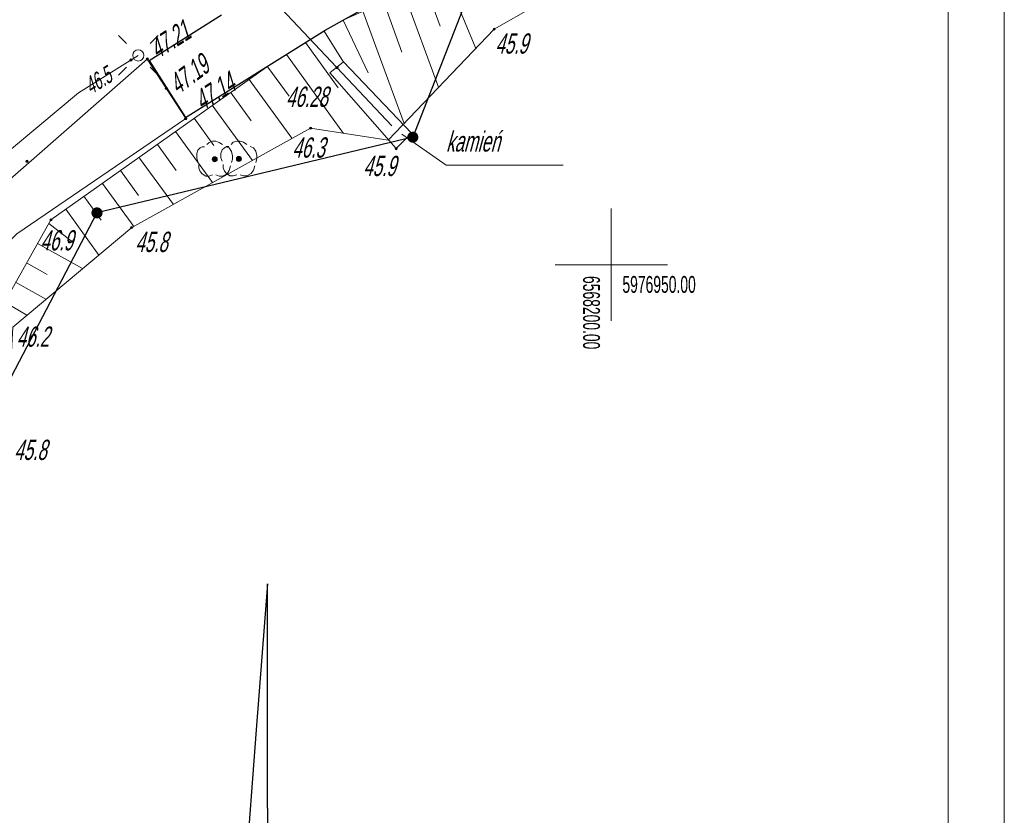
# Model space of a CAD drawing. Header units: millimetres. Extents: x 6567289036 to 6568990308, y 5976640423 to 5977332400.
# Tile 33 of 216: x 6567541706 to 6567585536, y 5976847912 to 5976883334. Entities that reach past the tile are written whole.
import ezdxf

# ---------------------------------------------------------------- set-up
doc = ezdxf.new("R2010")
doc.units = ezdxf.units.MM
doc.layers.add('0_PODKŁADANKI', color=7, linetype='Continuous')
doc.styles.get("Standard").update_dxf_attribs({"font": 'arial.ttf'})

# ---------------------------------------------------------------- blocks, each defined once
blk = doc.blocks.new('EGBP04_03')
at = {"linetype": 'Continuous', "lineweight": 13}
for color, points in [(7, [(0, -0.5, 1), (0, 0.5, 1)]), (0, [(0, -0.1, 1), (0, 0.1, 1)])]:
    blk.add_hatch(color=color, dxfattribs=at).paths.add_polyline_path(points)
at = {"color": 0, "linetype": 'Continuous', "lineweight": 13}
blk.add_circle((0, 0), 0.1, dxfattribs=at)
blk = doc.blocks.new('RTPW01')
at = {"linetype": 'Continuous', "lineweight": 13}
blk.add_hatch(color=0, dxfattribs=at).paths.add_polyline_path([(0, -0.1, 1), (0, 0.1, 1)])
at = {"color": 0, "linetype": 'Continuous', "lineweight": 13}
blk.add_circle((0, 0), 0.1, dxfattribs=at)
blk = doc.blocks.new('OBOP02_01')
at = {"linetype": 'Continuous', "lineweight": 13}
blk.add_hatch(color=0, dxfattribs=at).paths.add_polyline_path([(0, -0.224, 1), (0, 0.224, 1)])
at = {"color": 0, "linetype": 'Continuous', "lineweight": 18, "flags": 128}
for points in [[(-0.9, 1.1), (-1.1, 1.1), (-1.3, 1), (-1.5, 0.8), (-1.6, 0.5), (-1.6, 0.1), (-1.5, -0.2)], [(0.7, 1.3), (0.4, 1.5), (0.1, 1.6), (-0.2, 1.6), (-0.5, 1.5), (-0.7, 1.3)], [(1.5, -0.3), (1.6, 0), (1.6, 0.3), (1.5, 0.7), (1.3, 1), (1, 1.1)], [(-1.4, -0.5), (-1.4, -0.8), (-1.3, -1.1), (-1.1, -1.3), (-0.8, -1.5), (-0.5, -1.5), (-0.2, -1.4)], [(0.1, -1.4), (0.4, -1.5), (0.7, -1.5), (1.1, -1.3), (1.3, -1), (1.4, -0.6)]]:
    blk.add_lwpolyline(points, dxfattribs=at)
at = {"color": 0, "linetype": 'Continuous', "lineweight": 13}
blk.add_circle((0, 0), 0.224, dxfattribs=at)
blk = doc.blocks.new('BUUD02_02')
at = {"color": 0, "linetype": 'Continuous', "lineweight": 25, "flags": 128}
for points in [[(0, 27), (0, 47), (-1, 34)], [(-1, 34), (-2, 21)], [(0, 27), (0, 8)], [(-2, 21), (-3, 8), (3, 8)], [(0, 8), (0, 0)], [(-2, 0), (-2, 5), (2, 0), (2, 5)]]:
    blk.add_lwpolyline(points, dxfattribs=at)
blk = doc.blocks.new('RTPW02')
at = {"linetype": 'Continuous', "lineweight": 13}
blk.add_hatch(color=0, dxfattribs=at).paths.add_polyline_path([(0, -0.1, 1), (0, 0.1, 1)])
at = {"color": 0, "linetype": 'Continuous', "lineweight": 13}
blk.add_circle((0, 0), 0.1, dxfattribs=at)

msp = doc.modelspace()

# ---------------------------------------------------------------- linework, layer by layer
at = {"layer": '0_PODKŁADANKI', "color": 18, "linetype": 'Continuous', "lineweight": 18, "flags": 128}
for points in [[(6567585536.345362, 5976640422.753954), (6567585536.345362, 5977054922.753954)], [(6567583036.345362, 5976642422.753954), (6567583036.345362, 5977052422.753954)]]:
    msp.add_lwpolyline(points, dxfattribs=at)
at = {"layer": '0_PODKŁADANKI', "linetype": 'Continuous', "lineweight": 18, "flags": 128}
for points in [[(6567558266.345362, 5976878602.753954), (6567542576.345362, 5976895272.753954), (6567533476.345362, 5976905192.753953), (6567532916.345362, 5976905842.753954)], [(6567546696.345362, 5976874082.753954), (6567554656.345362, 5976878502.753954), (6567558106.345362, 5976877962.753954), (6567562826.345362, 5976882912.753954), (6567573776.345362, 5976889162.753954)], [(6567562006.345362, 5976882052.753954), (6567560656.345362, 5976885312.753954)], [(6567560426.345362, 5976883052.753954), (6567559736.345362, 5976884922.753954)], [(6567558716.345362, 5976881892.753954), (6567557916.345362, 5976884112.753954)], [(6567560356.345362, 5976880322.753954), (6567558816.345362, 5976884492.753954)], [(6567558816.345362, 5976878712.753954), (6567556986.345362, 5976883712.753954)], [(6567557216.345362, 5976880962.753954), (6567556106.345362, 5976883312.753954)], [(6567556116.345362, 5976881442.753953), (6567555266.345362, 5976882822.753954)], [(6567546456.345362, 5976882273.753956), (6567546103.345362, 5976882626.753954)], [(6567547517.345364, 5976882273.753956), (6567547870.345362, 5976882626.753954)], [(6567555886.345362, 5976880292.753954), (6567554426.345362, 5976882312.753954)], [(6567546986.345362, 5976881742.753954), (6567544326.345362, 5976880082.753954), (6567540596.345362, 5976876972.753954), (6567538756.345362, 5976875212.753954), (6567534346.345362, 5976870242.753954), (6567529906.345362, 5976864932.753954), (6567529776.345362, 5976864362.753954), (6567529206.345362, 5976863972.753954), (6567525926.345362, 5976860452.753954), (6567522956.345362, 5976857722.753954), (6567521526.345362, 5976856522.753954), (6567516696.345362, 5976851372.753954), (6567515046.345362, 5976848112.753954)], [(6567556126.345362, 5976878262.753954), (6567553576.345362, 5976881782.753954)], [(6567546456.345362, 5976881212.753954), (6567546103.345362, 5976880859.753954)], [(6567547517.345364, 5976881212.753954), (6567547870.345362, 5976880859.753954)], [(6567553696.345362, 5976879922.753954), (6567552746.345362, 5976881222.753954)], [(6567553816.345362, 5976878052.753954), (6567551916.345362, 5976880672.753954)], [(6567552006.345362, 5976878832.753954), (6567551096.345362, 5976880102.753954)], [(6567552076.345362, 5976877062.753954), (6567550276.345362, 5976879522.753954)], [(6567550346.345362, 5976877732.753954), (6567549466.345362, 5976878942.753953)], [(6567550296.345362, 5976876082.753954), (6567548646.345362, 5976878362.753954)], [(6567548676.345362, 5976876622.753954), (6567547836.345362, 5976877782.753954)], [(6567548546.345362, 5976875102.753954), (6567547036.345362, 5976877172.753954)], [(6567546996.345362, 5976875512.753954), (6567546196.345362, 5976876622.753954)], [(6567546786.345362, 5976874122.753954), (6567545386.345362, 5976876042.753954)], [(6567545336.345362, 5976874402.753954), (6567544566.345362, 5976875472.753954)], [(6567545236.345362, 5976872852.753954), (6567543756.345362, 5976874892.753954)], [(6567502966.345362, 5976808452.753954), (6567508806.345362, 5976819922.753954), (6567516936.345362, 5976840022.753954), (6567522056.345362, 5976848982.753954), (6567526646.345362, 5976853112.753954), (6567531706.345362, 5976854852.753954), (6567538116.345362, 5976858822.753954), (6567541106.345362, 5976864182.753954), (6567541396.345362, 5976869642.753954), (6567546696.345362, 5976874082.753954)], [(6567543006.345362, 5976874252.753954), (6567544076.345362, 5976873422.753954)], [(6567544496.345362, 5976872252.753954), (6567542506.345362, 5976873372.753954)], [(6567542926.345362, 5976871992.753954), (6567542016.345362, 5976872512.753954)], [(6567542866.345362, 5976870892.753954), (6567541526.345362, 5976871642.753954)], [(6567542026.345362, 5976870182.753954), (6567541046.345362, 5976870762.753954)]]:
    msp.add_lwpolyline(points, dxfattribs=at)
at = {"layer": '0_PODKŁADANKI', "lineweight": 18, "flags": 128}
for points in [[(6567535276.345362, 5976858602.753954), (6567537336.345362, 5976864172.753954), (6567543096.345362, 5976874422.753954), (6567552696.345362, 5976881222.753954), (6567555306.345362, 5976882872.753954), (6567556196.345362, 5976883362.753954), (6567560386.345362, 5976885212.753954), (6567573336.345362, 5976890572.753954)], [(6567573776.345362, 5976889162.753954), (6567562826.345362, 5976882912.753954), (6567558106.345362, 5976877962.753954), (6567554656.345362, 5976878502.753954), (6567546696.345362, 5976874082.753954), (6567541396.345362, 5976869642.753954), (6567541106.345362, 5976864182.753954), (6567538116.345362, 5976858822.753954)], [(6567559206.345362, 5976878102.753954), (6567562616.345362, 5976886862.753954)], [(6567562616.345362, 5976886862.753954), (6567559206.345362, 5976878102.753954)], [(6567535226.345362, 5976870162.753954), (6567537216.345362, 5976872332.753954), (6567540306.345362, 5976875392.753954), (6567547386.345362, 5976881582.753954), (6567549096.345362, 5976878932.753954), (6567541576.345362, 5976873792.753954), (6567538786.345362, 5976870952.753954), (6567536866.345362, 5976868832.753954)], [(6567545146.345362, 5976874732.753954), (6567559206.345362, 5976878102.753954)], [(6567559206.345362, 5976878102.753954), (6567545146.345362, 5976874732.753954)], [(6567558716.345362, 5976878242.753954), (6567560686.345362, 5976876862.753954), (6567565906.345362, 5976876862.753954)], [(6567540986.345362, 5976866782.753954), (6567545146.345362, 5976874732.753954)], [(6567545146.345362, 5976874732.753954), (6567540986.345362, 5976866782.753954)]]:
    msp.add_lwpolyline(points, dxfattribs=at)
at = {"layer": '0_PODKŁADANKI', "linetype": 'Continuous', "lineweight": 25, "flags": 128}
for points in [[(6567547476.345362, 5976881512.753954), (6567549086.345362, 5976878972.753954), (6567555306.345362, 5976882872.753954), (6567559586.345362, 5976885272.753954), (6567562046.345362, 5976886422.753954), (6567566526.345362, 5976888572.753954)], [(6567562616.345362, 5976886862.753954), (6567559206.345362, 5976878102.753954)], [(6567547476.345362, 5976881512.753954), (6567550686.345362, 5976883552.753954)], [(6567559206.345362, 5976878102.753954), (6567545146.345362, 5976874732.753954)], [(6567545146.345362, 5976874732.753954), (6567540986.345362, 5976866782.753954)]]:
    msp.add_lwpolyline(points, dxfattribs=at)
at = {"layer": '0_PODKŁADANKI', "lineweight": 18, "flags": 128}
msp.add_lwpolyline([(6567556126.345362, 5976881462.753954), (6567559146.345362, 5976878282.753954), (6567558466.345362, 5976877592.753954), (6567555506.345362, 5976880972.753954)], close=True, dxfattribs=at)
at = {"layer": '0_PODKŁADANKI', "linetype": 'Continuous', "lineweight": 13, "flags": 128}
for points in [[(6567568036.345362, 5976869922.753954), (6567568036.345362, 5976874922.753954)], [(6567565536.345362, 5976872422.753954), (6567570536.345362, 5976872422.753954)]]:
    msp.add_lwpolyline(points, dxfattribs=at)
at = {"layer": '0_PODKŁADANKI', "linetype": 'Continuous', "lineweight": 18}
msp.add_circle((6567546986.345362, 5976881742.753954), 250, dxfattribs=at)

# ---------------------------------------------------------------- block references
at = {"layer": '0_PODKŁADANKI', "linetype": 'Continuous', "xscale": 500, "yscale": 500, "zscale": 500}
for name, p in [('RTPW01', (6567562826.345362, 5976882912.753954)), ('RTPW02', (6567546656.345362, 5976881542.753954)), ('RTPW02', (6567547386.345362, 5976881582.753954)), ('RTPW01', (6567555836.345362, 5976881202.753954)), ('RTPW02', (6567548236.345362, 5976880282.753954)), ('RTPW02', (6567549096.345362, 5976878932.753954)), ('RTPW01', (6567554656.345362, 5976878502.753954)), ('EGBP04_03', (6567559206.345362, 5976878102.753954)), ('OBOP02_01', (6567550386.345362, 5976877122.753954)), ('OBOP02_01', (6567551466.345362, 5976877132.753954)), ('RTPW01', (6567558466.345362, 5976877592.753954)), ('RTPW01', (6567542036.345362, 5976877022.753954)), ('EGBP04_03', (6567545146.345362, 5976874732.753954)), ('RTPW01', (6567543096.345362, 5976874422.753954)), ('RTPW01', (6567546696.345362, 5976874082.753954)), ('BUUD02_02', (6567552736.345362, 5976834722.753956))]:
    msp.add_blockref(name, p, dxfattribs=at)

# ---------------------------------------------------------------- texts
at = {"layer": '0_PODKŁADANKI', "lineweight": 18, "oblique": 15, "width": 0.59}
for s, rotation, p in [('47.21', 32.3999999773, (6567547836.32157, 5976881565.852131)), ('47.19', 36.9000000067, (6567548756.722504, 5976879973.036966)), ('47.14', 32.0999999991, (6567549826.18821, 5976879255.769115))]:
    msp.add_text(s, height=900, rotation=rotation, dxfattribs=at).set_placement(p)
for s, p in [('45.9', (6567562876.345362, 5976881822.753954)), ('46.28', (6567553556.345362, 5976879452.753954)), ('kamień', (6567560686.345362, 5976877462.753954)), ('46.3', (6567553836.345362, 5976877192.753953)), ('45.9', (6567556996.345362, 5976876372.753954)), ('46.9', (6567542626.345362, 5976873062.753954)), ('45.8', (6567546846.345362, 5976872992.753954)), ('46.2', (6567541566.345362, 5976868772.753954)), ('45.8', (6567541456.345362, 5976863732.753954))]:
    msp.add_text(s, height=900, dxfattribs=at).set_placement(p)
at = {"layer": '0_PODKŁADANKI', "lineweight": 15, "oblique": 15, "width": 0.59}
msp.add_text('46.5', height=750, rotation=31.9999999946, dxfattribs=at).set_placement((6567544875.253839, 5976879984.853786))
at = {"layer": '0_PODKŁADANKI', "lineweight": 15, "width": 0.59}
msp.add_text('6568200.00', height=750, rotation=270, dxfattribs=at).set_placement((6567566786.345362, 5976871922.753954))
msp.add_text('5976950.00', height=750, dxfattribs=at).set_placement((6567568536.345362, 5976871172.753954))

doc.saveas('drawing.dxf')
